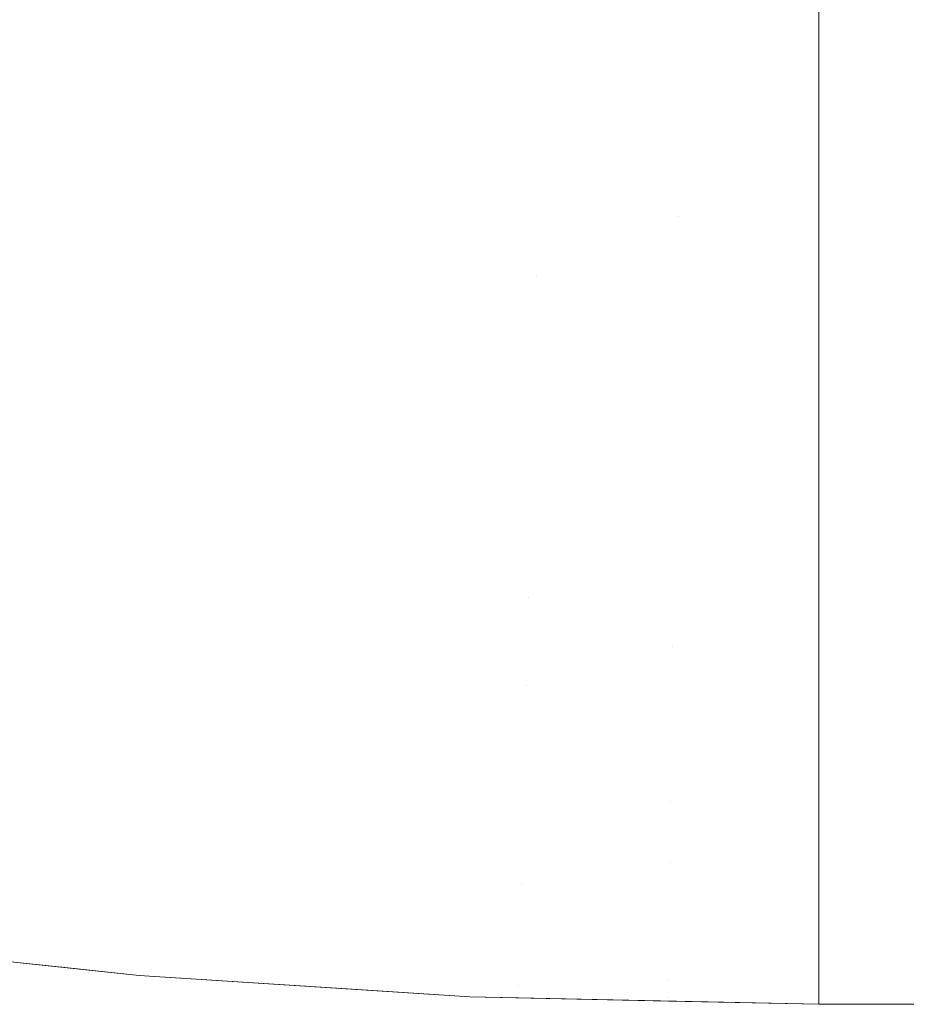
# Model space of a CAD drawing. Header units: centimetres. Extents: x -21.6 to 22.7, y 4.2 to 6.
# Tile 14 of 256: x -21.51032 to -21.50267, y 4.20021 to 4.20872. Entities that reach past the tile are written whole.
import ezdxf

# ---------------------------------------------------------------- set-up
doc = ezdxf.new("R2010")
doc.units = ezdxf.units.CM
doc.header["$LTSCALE"] = 2.54
doc.layers.add('Lucido design-1', color=7, linetype='Continuous')

# ---------------------------------------------------------------- blocks, each defined once
blk = doc.blocks.new('Gruppo-3-1')
at = {"color": 7, "linetype": 'Continuous', "lineweight": 9}
for points, invisible_edges in [([(-21.5093142, 4.2096222, -2276.2804179), (-21.5104877, 4.2097437, -2276.2804179), (-21.5105817, 4.2085407, -2276.2831547), (-21.5093926, 4.2084175, -2276.2831547)], 15), ([(-21.5093926, 4.2084175, -2276.2831547), (-21.5082013, 4.2083166, -2276.2831547), (-21.5081385, 4.2095226, -2276.2804179), (-21.5093142, 4.2096222, -2276.2804179)], 15), ([(-21.5046186, 4.2081482, -2276.2831547), (-21.5034229, 4.2078241, -2276.2839016), (-21.5034229, 4.2095812, -2276.2799081), (-21.5046029, 4.2093564, -2276.2804179)], 13), ([(-21.5034229, 4.2095812, -2276.2799081), (-21.5034229, 4.2078241, -2276.2839016), (22.6303482, 4.2078241, -2276.2839016), (22.6303482, 4.2087536, -2276.2817892)], 10), ([(22.6303482, 4.2095812, -2276.9644318), (22.6303482, 4.2078241, -2276.9604383), (-21.5034229, 4.2078241, -2276.9604383), (-21.5034229, 4.2087536, -2276.9625508)], 10), ([(-21.5069612, 4.2094451, -2276.2804179), (-21.5081385, 4.2095226, -2276.2804179), (-21.5082013, 4.2083166, -2276.2831547), (-21.5070082, 4.2082381, -2276.2831547)], 15), ([(-21.5070082, 4.2082381, -2276.2831547), (-21.5058138, 4.2081819, -2276.2831547), (-21.5057825, 4.2093896, -2276.2804179), (-21.5069612, 4.2094451, -2276.2804179)], 15), ([(-21.5046029, 4.2093564, -2276.2804179), (-21.5057825, 4.2093896, -2276.2804179), (-21.5058138, 4.2081819, -2276.2831547), (-21.5046186, 4.2081482, -2276.2831547)], 15), ([(-21.5081704, 4.2089103, -2276.9625603), (-21.5082013, 4.2083166, -2276.9611852), (-21.5105817, 4.2085407, -2276.9611852), (-21.5105354, 4.209133, -2276.9625603)], 15), ([(-21.5057984, 4.2087765, -2276.9625603), (-21.5058138, 4.2081819, -2276.9611852), (-21.5082013, 4.2083166, -2276.9611852), (-21.5081704, 4.2089103, -2276.9625603)], 15), ([(-21.5034229, 4.2087536, -2276.9625508), (-21.5034229, 4.2078241, -2276.9604383), (-21.5058138, 4.2081819, -2276.9611852), (-21.5057984, 4.2087765, -2276.9625603)], 14), ([(-21.5093926, 4.2084175, -2276.2831547), (-21.5105817, 4.2085407, -2276.2831547), (-21.5106697, 4.2074132, -2276.2859436), (-21.509466, 4.2072885, -2276.2859436)], 15), ([(-21.5106265, 4.2079673, -2276.9597971), (-21.5105817, 4.2085407, -2276.9611852), (-21.5082013, 4.2083166, -2276.9611852), (-21.5082311, 4.2077418, -2276.9597971)], 15), ([(-21.509466, 4.2072885, -2276.2859436), (-21.50826, 4.2071863, -2276.2859436), (-21.5082013, 4.2083166, -2276.2831547), (-21.5093926, 4.2084175, -2276.2831547)], 15), ([(-21.5070082, 4.2082381, -2276.2831547), (-21.5082013, 4.2083166, -2276.2831547), (-21.50826, 4.2071863, -2276.2859436), (-21.5070523, 4.2071068, -2276.2859436)], 15), ([(-21.5082311, 4.2077418, -2276.9597971), (-21.5082013, 4.2083166, -2276.9611852), (-21.5058138, 4.2081819, -2276.9611852), (-21.5058288, 4.2076063, -2276.9597971)], 15), ([(-21.5070523, 4.2071068, -2276.2859436), (-21.5058433, 4.20705, -2276.2859436), (-21.5058138, 4.2081819, -2276.2831547), (-21.5070082, 4.2082381, -2276.2831547)], 15), ([(-21.5046186, 4.2081482, -2276.2831547), (-21.5058138, 4.2081819, -2276.2831547), (-21.5058433, 4.20705, -2276.2859436), (-21.5046333, 4.2070158, -2276.2859436)], 15), ([(-21.5058288, 4.2076063, -2276.9597971), (-21.5058138, 4.2081819, -2276.9611852), (-21.5034229, 4.2078241, -2276.9604383)], 11), ([(-21.5034229, 4.2078241, -2276.2839016), (-21.5046186, 4.2081482, -2276.2831547), (-21.5046333, 4.2070158, -2276.2859436)], 11), ([(-21.5082311, 4.2077418, -2276.9597971), (-21.50826, 4.2071863, -2276.9583964), (-21.5106697, 4.2074132, -2276.9583964), (-21.5106265, 4.2079673, -2276.9597971)], 15), ([(-21.5034229, 4.2078241, -2276.9604383), (-21.5034229, 4.2070266, -2276.9583878), (-21.5058433, 4.20705, -2276.9583964), (-21.5058288, 4.2076063, -2276.9597971)], 14), ([(-21.5046333, 4.2070158, -2276.2859436), (-21.5034229, 4.2062427, -2276.287968), (-21.5034229, 4.2078241, -2276.2839016)], 9), ([(-21.5034229, 4.2078241, -2276.2839016), (-21.5034229, 4.2062427, -2276.287968), (22.6303482, 4.2062427, -2276.287968), (22.6303482, 4.2070266, -2276.2859522)], 10), ([(22.6303482, 4.2070266, -2276.2859522), (22.6303482, 4.2078241, -2276.2839016), (-21.5034229, 4.2078241, -2276.2839016)], 10), ([(22.6303482, 4.2078241, -2276.9604383), (22.6303482, 4.2062427, -2276.956372), (-21.5034229, 4.2062427, -2276.956372), (-21.5034229, 4.2070266, -2276.9583878)], 10), ([(-21.5034229, 4.2070266, -2276.9583878), (-21.5034229, 4.2078241, -2276.9604383), (22.6303482, 4.2078241, -2276.9604383)], 10), ([(-21.5058288, 4.2076063, -2276.9597971), (-21.5058433, 4.20705, -2276.9583964), (-21.50826, 4.2071863, -2276.9583964), (-21.5082311, 4.2077418, -2276.9597971)], 15), ([(-21.509466, 4.2072885, -2276.2859436), (-21.5106697, 4.2074132, -2276.2859436), (-21.5107517, 4.206364, -2276.2887813), (-21.5095343, 4.2062379, -2276.2887813)], 15), ([(-21.5107115, 4.2068786, -2276.9569834), (-21.5106697, 4.2074132, -2276.9583964), (-21.50826, 4.2071863, -2276.9583964), (-21.5082879, 4.2066505, -2276.9569834)], 15), ([(-21.5095343, 4.2062379, -2276.2887813), (-21.5083147, 4.2061346, -2276.2887813), (-21.50826, 4.2071863, -2276.2859436), (-21.509466, 4.2072885, -2276.2859436)], 15), ([(-21.5070523, 4.2071068, -2276.2859436), (-21.50826, 4.2071863, -2276.2859436), (-21.5083147, 4.2061346, -2276.2887813), (-21.5070933, 4.2060542, -2276.2887813)], 15), ([(-21.5082879, 4.2066505, -2276.9569834), (-21.50826, 4.2071863, -2276.9583964), (-21.5058433, 4.20705, -2276.9583964), (-21.5058572, 4.2065133, -2276.9569834)], 15), ([(-21.5070933, 4.2060542, -2276.2887813), (-21.5058706, 4.2059967, -2276.2887813), (-21.5058433, 4.20705, -2276.2859436), (-21.5070523, 4.2071068, -2276.2859436)], 15), ([(-21.5046333, 4.2070158, -2276.2859436), (-21.5058433, 4.20705, -2276.2859436), (-21.5058706, 4.2059967, -2276.2887813), (-21.504647, 4.2059622, -2276.2887813)], 15), ([(-21.5058572, 4.2065133, -2276.9569834), (-21.5058433, 4.20705, -2276.9583964), (-21.5034229, 4.2070266, -2276.9583878), (-21.5034229, 4.2062427, -2276.956372)], 11), ([(-21.504647, 4.2059622, -2276.2887813), (-21.5034229, 4.2062427, -2276.287968), (-21.5046333, 4.2070158, -2276.2859436)], 11), ([(-21.5082879, 4.2066505, -2276.9569834), (-21.5083147, 4.2061346, -2276.9555586), (-21.5107517, 4.206364, -2276.9555586), (-21.5107115, 4.2068786, -2276.9569834)], 15), ([(-21.5058572, 4.2065133, -2276.9569834), (-21.5058706, 4.2059967, -2276.9555586), (-21.5083147, 4.2061346, -2276.9555586), (-21.5082879, 4.2066505, -2276.9569834)], 15), ([(-21.5034229, 4.2062427, -2276.956372), (-21.5058706, 4.2059967, -2276.9555586), (-21.5058572, 4.2065133, -2276.9569834)], 11), ([(-21.5095343, 4.2062379, -2276.2887813), (-21.5107517, 4.206364, -2276.2887813), (-21.5108273, 4.205396, -2276.2916647), (-21.5095973, 4.2052686, -2276.2916647)], 15), ([(-21.5107903, 4.2058697, -2276.9541224), (-21.5107517, 4.206364, -2276.9555586), (-21.5083147, 4.2061346, -2276.9555586), (-21.5083405, 4.2056391, -2276.9541224)], 15), ([(-21.5095973, 4.2052686, -2276.2916647), (-21.5083652, 4.2051643, -2276.2916647), (-21.5083147, 4.2061346, -2276.2887813), (-21.5095343, 4.2062379, -2276.2887813)], 15), ([(-21.5058835, 4.2055005, -2276.9541224), (-21.5058706, 4.2059967, -2276.9555586), (-21.5034229, 4.2062427, -2276.956372), (-21.5034229, 4.2054765, -2276.9541148)], 11), ([(-21.5046596, 4.2049901, -2276.2916647), (-21.5034229, 4.2048403, -2276.2920994), (-21.5034229, 4.2062427, -2276.287968), (-21.504647, 4.2059622, -2276.2887813)], 13), ([(-21.5034229, 4.2062427, -2276.287968), (-21.5034229, 4.2048403, -2276.2920994), (22.6303482, 4.2048403, -2276.2920994), (22.6303482, 4.2054765, -2276.2902251)], 10), ([(22.6303482, 4.2054765, -2276.2902251), (22.6303482, 4.2062427, -2276.287968), (-21.5034229, 4.2062427, -2276.287968)], 10), ([(22.6303482, 4.2062427, -2276.956372), (22.6303482, 4.2048403, -2276.9522405), (-21.5034229, 4.2048403, -2276.9522405), (-21.5034229, 4.2054765, -2276.9541148)], 10), ([(-21.5034229, 4.2054765, -2276.9541148), (-21.5034229, 4.2062427, -2276.956372), (22.6303482, 4.2062427, -2276.956372)], 10), ([(-21.5070933, 4.2060542, -2276.2887813), (-21.5083147, 4.2061346, -2276.2887813), (-21.5083652, 4.2051643, -2276.2916647), (-21.5071312, 4.205083, -2276.2916647)], 15), ([(-21.5083405, 4.2056391, -2276.9541224), (-21.5083147, 4.2061346, -2276.9555586), (-21.5058706, 4.2059967, -2276.9555586), (-21.5058835, 4.2055005, -2276.9541224)], 15), ([(-21.5071312, 4.205083, -2276.2916647), (-21.5058959, 4.2050249, -2276.2916647), (-21.5058706, 4.2059967, -2276.2887813), (-21.5070933, 4.2060542, -2276.2887813)], 15), ([(-21.504647, 4.2059622, -2276.2887813), (-21.5058706, 4.2059967, -2276.2887813), (-21.5058959, 4.2050249, -2276.2916647), (-21.5046596, 4.2049901, -2276.2916647)], 15), ([(-21.5083405, 4.2056391, -2276.9541224), (-21.5083652, 4.2051643, -2276.9526752), (-21.5108273, 4.205396, -2276.9526752), (-21.5107903, 4.2058697, -2276.9541224)], 15), ([(-21.5058835, 4.2055005, -2276.9541224), (-21.5058959, 4.2050249, -2276.9526752), (-21.5083652, 4.2051643, -2276.9526752), (-21.5083405, 4.2056391, -2276.9541224)], 15), ([(-21.5034229, 4.2054765, -2276.9541148), (-21.5034229, 4.2048403, -2276.9522405), (-21.5058959, 4.2050249, -2276.9526752), (-21.5058835, 4.2055005, -2276.9541224)], 14), ([(-21.5095973, 4.2052686, -2276.2916647), (-21.5108273, 4.205396, -2276.2916647), (-21.5108963, 4.2045119, -2276.2945904), (-21.5096549, 4.2043833, -2276.2945904)], 15), ([(-21.5108626, 4.2049433, -2276.9512174), (-21.5108273, 4.205396, -2276.9526752), (-21.5083652, 4.2051643, -2276.9526752), (-21.5083888, 4.2047104, -2276.9512174)], 15), ([(-21.5096549, 4.2043833, -2276.2945904), (-21.5084113, 4.2042779, -2276.2945904), (-21.5083652, 4.2051643, -2276.2916647), (-21.5095973, 4.2052686, -2276.2916647)], 15), ([(-21.5071312, 4.205083, -2276.2916647), (-21.5083652, 4.2051643, -2276.2916647), (-21.5084113, 4.2042779, -2276.2945904), (-21.5071658, 4.2041959, -2276.2945904)], 15), ([(-21.5083888, 4.2047104, -2276.9512174), (-21.5083652, 4.2051643, -2276.9526752), (-21.5058959, 4.2050249, -2276.9526752), (-21.5059077, 4.2045705, -2276.9512174)], 15), ([(-21.5071658, 4.2041959, -2276.2945904), (-21.5059189, 4.2041373, -2276.2945904), (-21.5058959, 4.2050249, -2276.2916647), (-21.5071312, 4.205083, -2276.2916647)], 15), ([(-21.5046596, 4.2049901, -2276.2916647), (-21.5058959, 4.2050249, -2276.2916647), (-21.5059189, 4.2041373, -2276.2945904), (-21.5046712, 4.2041021, -2276.2945904)], 15), ([(-21.5059077, 4.2045705, -2276.9512174), (-21.5058959, 4.2050249, -2276.9526752), (-21.5034229, 4.2048403, -2276.9522405)], 11), ([(-21.5034229, 4.2048403, -2276.2920994), (-21.5046596, 4.2049901, -2276.2916647), (-21.5046712, 4.2041021, -2276.2945904)], 11), ([(-21.5083888, 4.2047104, -2276.9512174), (-21.5084113, 4.2042779, -2276.9497496), (-21.5108963, 4.2045119, -2276.9497496), (-21.5108626, 4.2049433, -2276.9512174)], 15), ([(-21.5034229, 4.2048403, -2276.9522405), (-21.5034229, 4.2041124, -2276.9497432), (-21.5059189, 4.2041373, -2276.9497496), (-21.5059077, 4.2045705, -2276.9512174)], 14), ([(-21.5046712, 4.2041021, -2276.2945904), (-21.5034229, 4.2036194, -2276.2962881), (-21.5034229, 4.2048403, -2276.2920994)], 9), ([(-21.5034229, 4.2048403, -2276.2920994), (-21.5034229, 4.2036194, -2276.2962881), (22.6303482, 4.2036194, -2276.2962881), (22.6303482, 4.2041124, -2276.2945968)], 10), ([(22.6303482, 4.2041124, -2276.2945968), (22.6303482, 4.2048403, -2276.2920994), (-21.5034229, 4.2048403, -2276.2920994)], 10), ([(22.6303482, 4.2048403, -2276.9522405), (22.6303482, 4.2036194, -2276.9480519), (-21.5034229, 4.2036194, -2276.9480519), (-21.5034229, 4.2041124, -2276.9497432)], 10), ([(-21.5034229, 4.2041124, -2276.9497432), (-21.5034229, 4.2048403, -2276.9522405), (22.6303482, 4.2048403, -2276.9522405)], 10), ([(-21.5059077, 4.2045705, -2276.9512174), (-21.5059189, 4.2041373, -2276.9497496), (-21.5084113, 4.2042779, -2276.9497496), (-21.5083888, 4.2047104, -2276.9512174)], 15), ([(-21.5096549, 4.2043833, -2276.2945904), (-21.5108963, 4.2045119, -2276.2945904), (-21.5109586, 4.2037139, -2276.2975546), (-21.5097069, 4.2035843, -2276.2975546)], 15), ([(-21.5109283, 4.204102, -2276.9482721), (-21.5108963, 4.2045119, -2276.9497496), (-21.5084113, 4.2042779, -2276.9497496), (-21.5084326, 4.203867, -2276.9482721)], 15), ([(-21.5097069, 4.2035843, -2276.2975546), (-21.5084528, 4.203478, -2276.2975546), (-21.5084113, 4.2042779, -2276.2945904), (-21.5096549, 4.2043833, -2276.2945904)], 15), ([(-21.5071658, 4.2041959, -2276.2945904), (-21.5084113, 4.2042779, -2276.2945904), (-21.5084528, 4.203478, -2276.2975546), (-21.507197, 4.2033954, -2276.2975546)], 15), ([(-21.5084326, 4.203867, -2276.9482721), (-21.5084113, 4.2042779, -2276.9497496), (-21.5059189, 4.2041373, -2276.9497496), (-21.5059296, 4.2037258, -2276.9482721)], 15), ([(-21.507197, 4.2033954, -2276.2975546), (-21.5059397, 4.2033362, -2276.2975546), (-21.5059189, 4.2041373, -2276.2945904), (-21.5071658, 4.2041959, -2276.2945904)], 15), ([(-21.5046712, 4.2041021, -2276.2945904), (-21.5059189, 4.2041373, -2276.2945904), (-21.5059397, 4.2033362, -2276.2975546), (-21.5046816, 4.2033008, -2276.2975546)], 15), ([(-21.5059296, 4.2037258, -2276.9482721), (-21.5059189, 4.2041373, -2276.9497496), (-21.5034229, 4.2041124, -2276.9497432), (-21.5034229, 4.2036194, -2276.9480519)], 11), ([(-21.5084326, 4.203867, -2276.9482721), (-21.5084528, 4.203478, -2276.9467854), (-21.5109586, 4.2037139, -2276.9467854), (-21.5109283, 4.204102, -2276.9482721)], 15), ([(-21.5046816, 4.2033008, -2276.2975546), (-21.5034229, 4.2036194, -2276.2962881), (-21.5046712, 4.2041021, -2276.2945904)], 11), ([(-21.5059296, 4.2037258, -2276.9482721), (-21.5059397, 4.2033362, -2276.9467854), (-21.5084528, 4.203478, -2276.9467854), (-21.5084326, 4.203867, -2276.9482721)], 15), ([(-21.5097069, 4.2035843, -2276.2975546), (-21.5109586, 4.2037139, -2276.2975546), (-21.511014, 4.2030044, -2276.3005536), (-21.5097531, 4.2028738, -2276.3005536)], 15), ([(-21.5109872, 4.203348, -2276.94529), (-21.5109586, 4.2037139, -2276.9467854), (-21.5084528, 4.203478, -2276.9467854), (-21.5084719, 4.2031112, -2276.94529)], 15), ([(-21.5034229, 4.2036194, -2276.9480519), (-21.5059397, 4.2033362, -2276.9467854), (-21.5059296, 4.2037258, -2276.9482721)], 11), ([(-21.5097531, 4.2028738, -2276.3005536), (-21.5084898, 4.2027668, -2276.3005536), (-21.5084528, 4.203478, -2276.2975546), (-21.5097069, 4.2035843, -2276.2975546)], 15), ([(-21.5059493, 4.2029689, -2276.94529), (-21.5059397, 4.2033362, -2276.9467854), (-21.5034229, 4.2036194, -2276.9480519), (-21.5034229, 4.2025824, -2276.9438139)], 11), ([(-21.5034229, 4.2025824, -2276.300526), (-21.5034229, 4.2036194, -2276.2962881), (-21.5046816, 4.2033008, -2276.2975546)], 10), ([(-21.5034229, 4.2025824, -2276.300526), (22.6303482, 4.2025824, -2276.300526), (22.6303482, 4.2036194, -2276.2962881), (-21.5034229, 4.2036194, -2276.2962881)], 5), ([(22.6303482, 4.2025824, -2276.9438139), (-21.5034229, 4.2025824, -2276.9438139), (-21.5034229, 4.2036194, -2276.9480519), (22.6303482, 4.2036194, -2276.9480519)], 5), ([(-21.507197, 4.2033954, -2276.2975546), (-21.5084528, 4.203478, -2276.2975546), (-21.5084898, 4.2027668, -2276.3005536), (-21.5072247, 4.2026835, -2276.3005536)], 15), ([(-21.5084719, 4.2031112, -2276.94529), (-21.5084528, 4.203478, -2276.9467854), (-21.5059397, 4.2033362, -2276.9467854), (-21.5059493, 4.2029689, -2276.94529)], 15), ([(-21.5072247, 4.2026835, -2276.3005536), (-21.5059582, 4.202624, -2276.3005536), (-21.5059397, 4.2033362, -2276.2975546), (-21.507197, 4.2033954, -2276.2975546)], 15), ([(-21.5084719, 4.2031112, -2276.94529), (-21.5084898, 4.2027668, -2276.9437864), (-21.511014, 4.2030044, -2276.9437864), (-21.5109872, 4.203348, -2276.94529)], 15), ([(-21.5046816, 4.2033008, -2276.2975546), (-21.5059397, 4.2033362, -2276.2975546), (-21.5059582, 4.202624, -2276.3005536), (-21.5046908, 4.2025882, -2276.3005536)], 15), ([(-21.5046816, 4.2033008, -2276.2975546), (-21.5046908, 4.2025882, -2276.3005536), (-21.5034229, 4.2025824, -2276.300526)], 11), ([(-21.5059493, 4.2029689, -2276.94529), (-21.5059582, 4.202624, -2276.9437864), (-21.5084898, 4.2027668, -2276.9437864), (-21.5084719, 4.2031112, -2276.94529)], 15), ([(-21.5097531, 4.2028738, -2276.3005536), (-21.511014, 4.2030044, -2276.3005536), (-21.5110624, 4.2023854, -2276.3035833), (-21.5097934, 4.2022539, -2276.3035833)], 15), ([(-21.5110391, 4.2026835, -2276.9422751), (-21.511014, 4.2030044, -2276.9437864), (-21.5084898, 4.2027668, -2276.9437864), (-21.5085066, 4.2024451, -2276.9422751)], 15), ([(-21.5034229, 4.2025824, -2276.9438139), (-21.5059582, 4.202624, -2276.9437864), (-21.5059493, 4.2029689, -2276.94529)], 11), ([(-21.5097934, 4.2022539, -2276.3035833), (-21.5085221, 4.2021462, -2276.3035833), (-21.5084898, 4.2027668, -2276.3005536), (-21.5097531, 4.2028738, -2276.3005536)], 15), ([(-21.5072247, 4.2026835, -2276.3005536), (-21.5084898, 4.2027668, -2276.3005536), (-21.5085221, 4.2021462, -2276.3035833), (-21.5072489, 4.2020624, -2276.3035833)], 15), ([(-21.5085066, 4.2024451, -2276.9422751), (-21.5084898, 4.2027668, -2276.9437864), (-21.5059582, 4.202624, -2276.9437864), (-21.5059666, 4.2023018, -2276.9422751)], 15), ([(-21.5085066, 4.2024451, -2276.9422751), (-21.5085221, 4.2021462, -2276.9407566), (-21.5110624, 4.2023854, -2276.9407566), (-21.5110391, 4.2026835, -2276.9422751)], 15), ([(-21.5072489, 4.2020624, -2276.3035833), (-21.5059744, 4.2020025, -2276.3035833), (-21.5059582, 4.202624, -2276.3005536), (-21.5072247, 4.2026835, -2276.3005536)], 15), ([(-21.5046908, 4.2025882, -2276.3005536), (-21.5059582, 4.202624, -2276.3005536), (-21.5059744, 4.2020025, -2276.3035833), (-21.5046989, 4.2019665, -2276.3035833)], 15), ([(-21.5034229, 4.2022755, -2276.9422708), (-21.5059666, 4.2023018, -2276.9422751), (-21.5059582, 4.202624, -2276.9437864)], 11), ([(-21.5059582, 4.202624, -2276.9437864), (-21.5034229, 4.2025824, -2276.9438139), (-21.5034229, 4.2022755, -2276.9422708)], 9), ([(-21.5034229, 4.2025824, -2276.300526), (-21.5046908, 4.2025882, -2276.3005536), (-21.5046989, 4.2019665, -2276.3035833)], 11), ([(-21.5046989, 4.2019665, -2276.3035833), (-21.5034229, 4.2017312, -2276.3048052), (-21.5034229, 4.2025824, -2276.300526)], 9), ([(-21.5034229, 4.2025824, -2276.300526), (-21.5034229, 4.2017312, -2276.3048052), (22.6303482, 4.2017312, -2276.3048052), (22.6303482, 4.2022755, -2276.3020691)], 10), ([(22.6303482, 4.2022755, -2276.3020691), (22.6303482, 4.2025824, -2276.300526), (-21.5034229, 4.2025824, -2276.300526)], 10), ([(22.6303482, 4.2025824, -2276.9438139), (22.6303482, 4.2017312, -2276.9395348), (-21.5034229, 4.2017312, -2276.9395348), (-21.5034229, 4.2022755, -2276.9422708)], 10), ([(-21.5034229, 4.2022755, -2276.9422708), (-21.5034229, 4.2025824, -2276.9438139), (22.6303482, 4.2025824, -2276.9438139)], 10), ([(-21.5059666, 4.2023018, -2276.9422751), (-21.5059744, 4.2020025, -2276.9407566), (-21.5085221, 4.2021462, -2276.9407566), (-21.5085066, 4.2024451, -2276.9422751)], 15), ([(-21.5097934, 4.2022539, -2276.3035833), (-21.5110624, 4.2023854, -2276.3035833), (-21.5111035, 4.2018585, -2276.3066398), (-21.5098277, 4.2017263, -2276.3066398)], 15), ([(-21.5110838, 4.2021103, -2276.9392315), (-21.5110624, 4.2023854, -2276.9407566), (-21.5085221, 4.2021462, -2276.9407566), (-21.5085364, 4.2018705, -2276.9392315)], 15), ([(-21.5034229, 4.2022755, -2276.9422708), (-21.5034229, 4.2017312, -2276.9395348), (-21.5059744, 4.2020025, -2276.9407566), (-21.5059666, 4.2023018, -2276.9422751)], 14), ([(-21.5098277, 4.2017263, -2276.3066398), (-21.5085496, 4.2016181, -2276.3066398), (-21.5085221, 4.2021462, -2276.3035833), (-21.5097934, 4.2022539, -2276.3035833)], 15), ([(-21.5085364, 4.2018705, -2276.9392315), (-21.5085496, 4.2016181, -2276.9377002), (-21.5111035, 4.2018585, -2276.9377002), (-21.5110838, 4.2021103, -2276.9392315)], 15), ([(-21.5072489, 4.2020624, -2276.3035833), (-21.5085221, 4.2021462, -2276.3035833), (-21.5085496, 4.2016181, -2276.3066398), (-21.5072695, 4.2015338, -2276.3066398)], 15), ([(-21.5085364, 4.2018705, -2276.9392315), (-21.5085221, 4.2021462, -2276.9407566), (-21.5059744, 4.2020025, -2276.9407566), (-21.5059816, 4.2017263, -2276.9392315)], 15), ([(-21.5072695, 4.2015338, -2276.3066398), (-21.5059881, 4.2014735, -2276.3066398), (-21.5059744, 4.2020025, -2276.3035833), (-21.5072489, 4.2020624, -2276.3035833)], 15), ([(-21.5046989, 4.2019665, -2276.3035833), (-21.5059744, 4.2020025, -2276.3035833), (-21.5059881, 4.2014735, -2276.3066398), (-21.5047058, 4.2014374, -2276.3066398)], 15), ([(-21.5059816, 4.2017263, -2276.9392315), (-21.5059744, 4.2020025, -2276.9407566), (-21.5034229, 4.2017312, -2276.9395348)], 11), ([(-21.5047058, 4.2014374, -2276.3066398), (-21.5034229, 4.2017312, -2276.3048052), (-21.5046989, 4.2019665, -2276.3035833)], 11), ([(-21.5098277, 4.2017263, -2276.3066398), (-21.5111035, 4.2018585, -2276.3066398), (-21.5111373, 4.2014253, -2276.3097186), (-21.5098559, 4.2012926, -2276.3097186)], 15), ([(-21.5111213, 4.2016301, -2276.9361633), (-21.5111035, 4.2018585, -2276.9377002), (-21.5085496, 4.2016181, -2276.9377002), (-21.5085615, 4.2013891, -2276.9361633)], 15), ([(-21.5059816, 4.2017263, -2276.9392315), (-21.5059881, 4.2014735, -2276.9377002), (-21.5085496, 4.2016181, -2276.9377002), (-21.5085364, 4.2018705, -2276.9392315)], 15), ([(-21.5098559, 4.2012926, -2276.3097186), (-21.5085721, 4.2011838, -2276.3097186), (-21.5085496, 4.2016181, -2276.3066398), (-21.5098277, 4.2017263, -2276.3066398)], 15), ([(-21.5034229, 4.2017312, -2276.9395348), (-21.5034229, 4.2014483, -2276.9376966), (-21.5059881, 4.2014735, -2276.9377002), (-21.5059816, 4.2017263, -2276.9392315)], 14), ([(-21.5034229, 4.2010675, -2276.3091174), (-21.5034229, 4.2017312, -2276.3048052), (-21.5047058, 4.2014374, -2276.3066398)], 10), ([(-21.5034229, 4.2017312, -2276.3048052), (-21.5034229, 4.2010675, -2276.3091174), (22.6303482, 4.2010675, -2276.3091174), (22.6303482, 4.2014483, -2276.3066433)], 10), ([(22.6303482, 4.2014483, -2276.3066433), (22.6303482, 4.2017312, -2276.3048052), (-21.5034229, 4.2017312, -2276.3048052)], 10), ([(22.6303482, 4.2017312, -2276.9395348), (22.6303482, 4.2010675, -2276.9352226), (-21.5034229, 4.2010675, -2276.9352226), (-21.5034229, 4.2014483, -2276.9376966)], 10), ([(-21.5034229, 4.2014483, -2276.9376966), (-21.5034229, 4.2017312, -2276.9395348), (22.6303482, 4.2017312, -2276.9395348)], 10), ([(-21.5085615, 4.2013891, -2276.9361633), (-21.5085721, 4.2011838, -2276.9346213), (-21.5111373, 4.2014253, -2276.9346213), (-21.5111213, 4.2016301, -2276.9361633)], 15), ([(-21.5072695, 4.2015338, -2276.3066398), (-21.5085496, 4.2016181, -2276.3066398), (-21.5085721, 4.2011838, -2276.3097186), (-21.5072865, 4.2010992, -2276.3097186)], 15), ([(-21.5085615, 4.2013891, -2276.9361633), (-21.5085496, 4.2016181, -2276.9377002), (-21.5059881, 4.2014735, -2276.9377002), (-21.5059941, 4.2012442, -2276.9361633)], 15), ([(-21.5072865, 4.2010992, -2276.3097186), (-21.5059994, 4.2010387, -2276.3097186), (-21.5059881, 4.2014735, -2276.3066398), (-21.5072695, 4.2015338, -2276.3066398)], 15), ([(-21.5098559, 4.2012926, -2276.3097186), (-21.5111373, 4.2014253, -2276.3097186), (-21.5111637, 4.2010871, -2276.3128155), (-21.5098779, 4.2009539, -2276.3128155)], 15), ([(-21.5111515, 4.2012442, -2276.9330749), (-21.5111373, 4.2014253, -2276.9346213), (-21.5085721, 4.2011838, -2276.9346213), (-21.5085816, 4.2010023, -2276.9330749)], 15), ([(-21.5047058, 4.2014374, -2276.3066398), (-21.5059881, 4.2014735, -2276.3066398), (-21.5059994, 4.2010387, -2276.3097186), (-21.5047114, 4.2010023, -2276.3097186)], 15), ([(-21.5059941, 4.2012442, -2276.9361633), (-21.5059881, 4.2014735, -2276.9377002), (-21.5034229, 4.2014483, -2276.9376966), (-21.5034229, 4.2010675, -2276.9352226)], 11), ([(-21.5047058, 4.2014374, -2276.3066398), (-21.5047114, 4.2010023, -2276.3097186), (-21.5034229, 4.2010675, -2276.3091174)], 11), ([(-21.5059941, 4.2012442, -2276.9361633), (-21.5059994, 4.2010387, -2276.9346213), (-21.5085721, 4.2011838, -2276.9346213), (-21.5085615, 4.2013891, -2276.9361633)], 15), ([(-21.5085816, 4.2010023, -2276.9330749), (-21.5085898, 4.2008448, -2276.9315244), (-21.5111637, 4.2010871, -2276.9315244), (-21.5111515, 4.2012442, -2276.9330749)], 15), ([(-21.5098779, 4.2009539, -2276.3128155), (-21.5085898, 4.2008448, -2276.3128155), (-21.5085721, 4.2011838, -2276.3097186), (-21.5098559, 4.2012926, -2276.3097186)], 15), ([(-21.5034229, 4.2010675, -2276.9352226), (-21.5059994, 4.2010387, -2276.9346213), (-21.5059941, 4.2012442, -2276.9361633)], 11), ([(-21.5072865, 4.2010992, -2276.3097186), (-21.5085721, 4.2011838, -2276.3097186), (-21.5085898, 4.2008448, -2276.3128155), (-21.5072997, 4.2007598, -2276.3128155)], 15), ([(-21.5085816, 4.2010023, -2276.9330749), (-21.5085721, 4.2011838, -2276.9346213), (-21.5059994, 4.2010387, -2276.9346213), (-21.5060041, 4.2008569, -2276.9330749)], 15), ([(-21.5098779, 4.2009539, -2276.3128155), (-21.5111637, 4.2010871, -2276.3128155), (-21.5111827, 4.2008448, -2276.3159261), (-21.5098937, 4.2007112, -2276.3159261)], 15), ([(-21.5111741, 4.2009539, -2276.9299706), (-21.5111637, 4.2010871, -2276.9315244), (-21.5085898, 4.2008448, -2276.9315244), (-21.5085967, 4.2007112, -2276.9299706)], 15), ([(-21.5072997, 4.2007598, -2276.3128155), (-21.5060082, 4.2006991, -2276.3128155), (-21.5059994, 4.2010387, -2276.3097186), (-21.5072865, 4.2010992, -2276.3097186)], 15), ([(-21.5060041, 4.2008569, -2276.9330749), (-21.5060082, 4.2006991, -2276.9315244), (-21.5085898, 4.2008448, -2276.9315244), (-21.5085816, 4.2010023, -2276.9330749)], 15), ([(-21.5047114, 4.2010023, -2276.3097186), (-21.5059994, 4.2010387, -2276.3097186), (-21.5060082, 4.2006991, -2276.3128155), (-21.5047158, 4.2006626, -2276.3128155)], 15), ([(-21.5060041, 4.2008569, -2276.9330749), (-21.5059994, 4.2010387, -2276.9346213), (-21.5034229, 4.2010675, -2276.9352226), (-21.5034229, 4.200832, -2276.9330723)], 11), ([(-21.5047158, 4.2006626, -2276.3128155), (-21.5034229, 4.2005925, -2276.3134544), (-21.5034229, 4.2010675, -2276.3091174), (-21.5047114, 4.2010023, -2276.3097186)], 13), ([(-21.5034229, 4.2010675, -2276.3091174), (-21.5034229, 4.2005925, -2276.3134544), (22.6303482, 4.2005925, -2276.3134544), (22.6303482, 4.200832, -2276.3112677)], 10), ([(22.6303482, 4.200832, -2276.3112677), (22.6303482, 4.2010675, -2276.3091174), (-21.5034229, 4.2010675, -2276.3091174)], 10), ([(22.6303482, 4.2010675, -2276.9352226), (22.6303482, 4.2005925, -2276.9308855), (-21.5034229, 4.2005925, -2276.9308855), (-21.5034229, 4.200832, -2276.9330723)], 10), ([(-21.5034229, 4.200832, -2276.9330723), (-21.5034229, 4.2010675, -2276.9352226), (22.6303482, 4.2010675, -2276.9352226)], 10), ([(-21.5085967, 4.2007112, -2276.9299706), (-21.5086024, 4.2006019, -2276.9284139), (-21.5111827, 4.2008448, -2276.9284139), (-21.5111741, 4.2009539, -2276.9299706)], 15), ([(-21.5098937, 4.2007112, -2276.3159261), (-21.5086024, 4.2006019, -2276.3159261), (-21.5085898, 4.2008448, -2276.3128155), (-21.5098779, 4.2009539, -2276.3128155)], 15), ([(-21.5098937, 4.2007112, -2276.3159261), (-21.5111827, 4.2008448, -2276.3159261), (-21.511194, 4.2006991, -2276.3190457), (-21.5099032, 4.2005654, -2276.3190457)], 15), ([(-21.5111893, 4.2007598, -2276.9268549), (-21.5111827, 4.2008448, -2276.9284139), (-21.5086024, 4.2006019, -2276.9284139), (-21.5086068, 4.2005167, -2276.9268549)], 15), ([(-21.5072997, 4.2007598, -2276.3128155), (-21.5085898, 4.2008448, -2276.3128155), (-21.5086024, 4.2006019, -2276.3159261), (-21.5073092, 4.2005167, -2276.3159261)], 15), ([(-21.5085967, 4.2007112, -2276.9299706), (-21.5085898, 4.2008448, -2276.9315244), (-21.5060082, 4.2006991, -2276.9315244), (-21.5060117, 4.2005654, -2276.9299706)], 15), ([(-21.5034229, 4.200832, -2276.9330723), (-21.5034229, 4.2005925, -2276.9308855), (-21.5060082, 4.2006991, -2276.9315244), (-21.5060041, 4.2008569, -2276.9330749)], 14), ([(-21.5099032, 4.2005654, -2276.3190457), (-21.511194, 4.2006991, -2276.3190457), (-21.5121457, 4.2007642, -2276.32217), (-21.5099053, 4.2005267, -2276.32217)], 11), ([(-21.5099053, 4.2005267, -2276.32217), (-21.5121457, 4.2007642, -2276.32217), (-21.5121457, 4.2007642, -2276.92217), (-21.5092932, 4.2004617, -2276.92217)], 10), ([(-21.5092932, 4.2004617, -2276.92217), (-21.5121457, 4.2007642, -2276.92217), (-21.5111969, 4.2006626, -2276.9237324)], 10), ([(-21.5086068, 4.2005167, -2276.9268549), (-21.50861, 4.2004558, -2276.9252942), (-21.511194, 4.2006991, -2276.9252942), (-21.5111893, 4.2007598, -2276.9268549)], 15), ([(-21.5073092, 4.2005167, -2276.3159261), (-21.5060146, 4.2004558, -2276.3159261), (-21.5060082, 4.2006991, -2276.3128155), (-21.5072997, 4.2007598, -2276.3128155)], 15), ([(-21.5111969, 4.2006626, -2276.9237324), (-21.511194, 4.2006991, -2276.9252942), (-21.50861, 4.2004558, -2276.9252942), (-21.5086119, 4.2004193, -2276.9237324)], 15), ([(-21.5111969, 4.2006626, -2276.9237324), (-21.5086119, 4.2004193, -2276.9237324), (-21.5092932, 4.2004617, -2276.92217)], 11), ([(-21.5099032, 4.2005654, -2276.3190457), (-21.50861, 4.2004558, -2276.3190457), (-21.5086024, 4.2006019, -2276.3159261), (-21.5098937, 4.2007112, -2276.3159261)], 15), ([(-21.5060117, 4.2005654, -2276.9299706), (-21.5060146, 4.2004558, -2276.9284139), (-21.5086024, 4.2006019, -2276.9284139), (-21.5085967, 4.2007112, -2276.9299706)], 15), ([(-21.5047158, 4.2006626, -2276.3128155), (-21.5060082, 4.2006991, -2276.3128155), (-21.5060146, 4.2004558, -2276.3159261), (-21.504719, 4.2004193, -2276.3159261)], 15), ([(-21.5060117, 4.2005654, -2276.9299706), (-21.5060082, 4.2006991, -2276.9315244), (-21.5034229, 4.2005925, -2276.9308855)], 11), ([(-21.5034229, 4.2005925, -2276.3134544), (-21.5047158, 4.2006626, -2276.3128155), (-21.504719, 4.2004193, -2276.3159261)], 11), ([(-21.5099053, 4.2005267, -2276.32217), (-21.5092932, 4.2004617, -2276.32217), (-21.50861, 4.2004558, -2276.3190457), (-21.5099032, 4.2005654, -2276.3190457)], 14), ([(-21.5073092, 4.2005167, -2276.3159261), (-21.5086024, 4.2006019, -2276.3159261), (-21.50861, 4.2004558, -2276.3190457), (-21.5073149, 4.2003706, -2276.3190457)], 15), ([(-21.5086068, 4.2005167, -2276.9268549), (-21.5086024, 4.2006019, -2276.9284139), (-21.5060146, 4.2004558, -2276.9284139), (-21.5060168, 4.2003706, -2276.9268549)], 15), ([(-21.5034229, 4.2005925, -2276.9308855), (-21.5034229, 4.2004304, -2276.9284123), (-21.5060146, 4.2004558, -2276.9284139), (-21.5060117, 4.2005654, -2276.9299706)], 14), ([(-21.504719, 4.2004193, -2276.3159261), (-21.5034229, 4.2003072, -2276.317808), (-21.5034229, 4.2005925, -2276.3134544)], 9), ([(-21.5034229, 4.2005925, -2276.3134544), (-21.5034229, 4.2003072, -2276.317808), (22.6303482, 4.2003072, -2276.317808), (22.6303482, 4.2004304, -2276.3159276)], 10), ([(22.6303482, 4.2004304, -2276.3159276), (22.6303482, 4.2005925, -2276.3134544), (-21.5034229, 4.2005925, -2276.3134544)], 10), ([(22.6303482, 4.2005925, -2276.9308855), (22.6303482, 4.2003072, -2276.9265319), (-21.5034229, 4.2003072, -2276.9265319), (-21.5034229, 4.2004304, -2276.9284123)], 10), ([(-21.5034229, 4.2004304, -2276.9284123), (-21.5034229, 4.2005925, -2276.9308855), (22.6303482, 4.2005925, -2276.9308855)], 10), ([(-21.5092932, 4.2004617, -2276.92217), (-21.5092932, 4.2004617, -2276.32217), (-21.5099053, 4.2005267, -2276.32217)], 9), ([(-21.5060168, 4.2003706, -2276.9268549), (-21.5060184, 4.2003096, -2276.9252942), (-21.50861, 4.2004558, -2276.9252942), (-21.5086068, 4.2005167, -2276.9268549)], 15), ([(-21.5073149, 4.2003706, -2276.3190457), (-21.5060184, 4.2003096, -2276.3190457), (-21.5060146, 4.2004558, -2276.3159261), (-21.5073092, 4.2005167, -2276.3159261)], 15), ([(-21.5073149, 4.2003706, -2276.3190457), (-21.50861, 4.2004558, -2276.3190457), (-21.5092932, 4.2004617, -2276.32217), (-21.507316, 4.2003344, -2276.32217)], 11), ([(-21.5092932, 4.2004617, -2276.92217), (-21.5064352, 4.2002777, -2276.92217), (-21.5064352, 4.2002777, -2276.32217), (-21.507316, 4.2003344, -2276.32217)], 10), ([(-21.507316, 4.2003344, -2276.32217), (-21.5092932, 4.2004617, -2276.32217), (-21.5092932, 4.2004617, -2276.92217)], 10), ([(-21.5064352, 4.2002777, -2276.92217), (-21.5092932, 4.2004617, -2276.92217), (-21.5086119, 4.2004193, -2276.9237324)], 10), ([(-21.5086119, 4.2004193, -2276.9237324), (-21.50861, 4.2004558, -2276.9252942), (-21.5060184, 4.2003096, -2276.9252942), (-21.5060193, 4.200273, -2276.9237324)], 15), ([(-21.5086119, 4.2004193, -2276.9237324), (-21.5060193, 4.200273, -2276.9237324), (-21.5064352, 4.2002777, -2276.92217)], 11), ([(-21.504719, 4.2004193, -2276.3159261), (-21.5060146, 4.2004558, -2276.3159261), (-21.5060184, 4.2003096, -2276.3190457), (-21.5047209, 4.200273, -2276.3190457)], 15), ([(-21.5060168, 4.2003706, -2276.9268549), (-21.5060146, 4.2004558, -2276.9284139), (-21.5034229, 4.2004304, -2276.9284123), (-21.5034229, 4.2003072, -2276.9265319)], 11), ([(-21.5034229, 4.2003072, -2276.317808), (-21.504719, 4.2004193, -2276.3159261), (-21.5047209, 4.200273, -2276.3190457)], 11), ([(-21.507316, 4.2003344, -2276.32217), (-21.5064352, 4.2002777, -2276.32217), (-21.5060184, 4.2003096, -2276.3190457), (-21.5073149, 4.2003706, -2276.3190457)], 14), ([(-21.5047209, 4.200273, -2276.3190457), (-21.5060184, 4.2003096, -2276.3190457), (-21.5064352, 4.2002777, -2276.32217), (-21.5047212, 4.2002403, -2276.32217)], 11), ([(-21.5060193, 4.200273, -2276.9237324), (-21.5060184, 4.2003096, -2276.9252942), (-21.5034229, 4.2003072, -2276.9265319), (-21.5034229, 4.2002461, -2276.9237319)], 11), ([(-21.5034229, 4.2003072, -2276.9265319), (-21.5060184, 4.2003096, -2276.9252942), (-21.5060168, 4.2003706, -2276.9268549)], 11), ([(-21.5047209, 4.200273, -2276.3190457), (-21.5034229, 4.2002802, -2276.3190462), (-21.5034229, 4.2003072, -2276.317808)], 9), ([(22.6303482, 4.2002461, -2276.320608), (22.6303482, 4.2003072, -2276.317808), (-21.5034229, 4.2003072, -2276.317808), (-21.5034229, 4.2002802, -2276.3190462)], 10), ([(-21.5034229, 4.2002461, -2276.9237319), (-21.5034229, 4.2003072, -2276.9265319), (22.6303482, 4.2003072, -2276.9265319), (22.6303482, 4.2002802, -2276.9252938)], 10), ([(-21.5034229, 4.200212, -2276.32217), (-21.5047212, 4.2002403, -2276.32217), (-21.5064352, 4.2002777, -2276.92217), (-21.5060195, 4.2002686, -2276.92217)], 10), ([(-21.5047212, 4.2002403, -2276.32217), (-21.5064352, 4.2002777, -2276.32217), (-21.5064352, 4.2002777, -2276.92217)], 10), ([(-21.5060193, 4.200273, -2276.9237324), (-21.5060195, 4.2002686, -2276.92217), (-21.5064352, 4.2002777, -2276.92217)], 9), ([(-21.5060195, 4.2002686, -2276.92217), (-21.5060193, 4.200273, -2276.9237324), (-21.5034229, 4.2002461, -2276.9237319)], 11), ([(-21.5060195, 4.2002686, -2276.92217), (-21.5034229, 4.200212, -2276.92217), (-21.5034229, 4.200212, -2276.32217)], 8), ([(-21.5034229, 4.2002461, -2276.9237319), (-21.5034229, 4.200212, -2276.92217), (-21.5060195, 4.2002686, -2276.92217)], 8), ([(-21.5047212, 4.2002403, -2276.32217), (-21.5034229, 4.200212, -2276.32217), (-21.5034229, 4.2002802, -2276.3190462)], 8), ([(-21.5034229, 4.2002802, -2276.3190462), (-21.5047209, 4.200273, -2276.3190457), (-21.5047212, 4.2002403, -2276.32217)], 11), ([(-21.5034229, 4.2002802, -2276.3190462), (-21.5034229, 4.200212, -2276.32217), (22.6303482, 4.200212, -2276.32217), (22.6303482, 4.2002461, -2276.320608)], 8), ([(22.6303482, 4.2002802, -2276.9252938), (-21.5034229, 4.200212, -2276.92217), (-21.5034229, 4.2002461, -2276.9237319)], 9), ([(22.6303482, 4.2002802, -2276.9252938), (22.6303482, 4.200212, -2276.92217), (-21.5034229, 4.200212, -2276.92217)], 8)]:
    blk.add_3dface(points, dxfattribs=dict(at, invisible_edges=invisible_edges))
blk.add_3dface([(-21.5034229, 4.200212, -2276.32217), (-21.5034229, 4.200212, -2276.92217), (22.6303482, 4.200212, -2276.92217), (22.6303482, 4.200212, -2276.32217)], dxfattribs=at)
blk = doc.blocks.new('Gruppo-4-1')
at = {"color": 7}
blk.add_blockref('Gruppo-3-1', (0, 0), dxfattribs=at)

msp = doc.modelspace()

# ---------------------------------------------------------------- block references
at = {"layer": 'Lucido design-1', "color": 7}
msp.add_blockref('Gruppo-4-1', (0, 0), dxfattribs=at)

doc.saveas('drawing.dxf')
